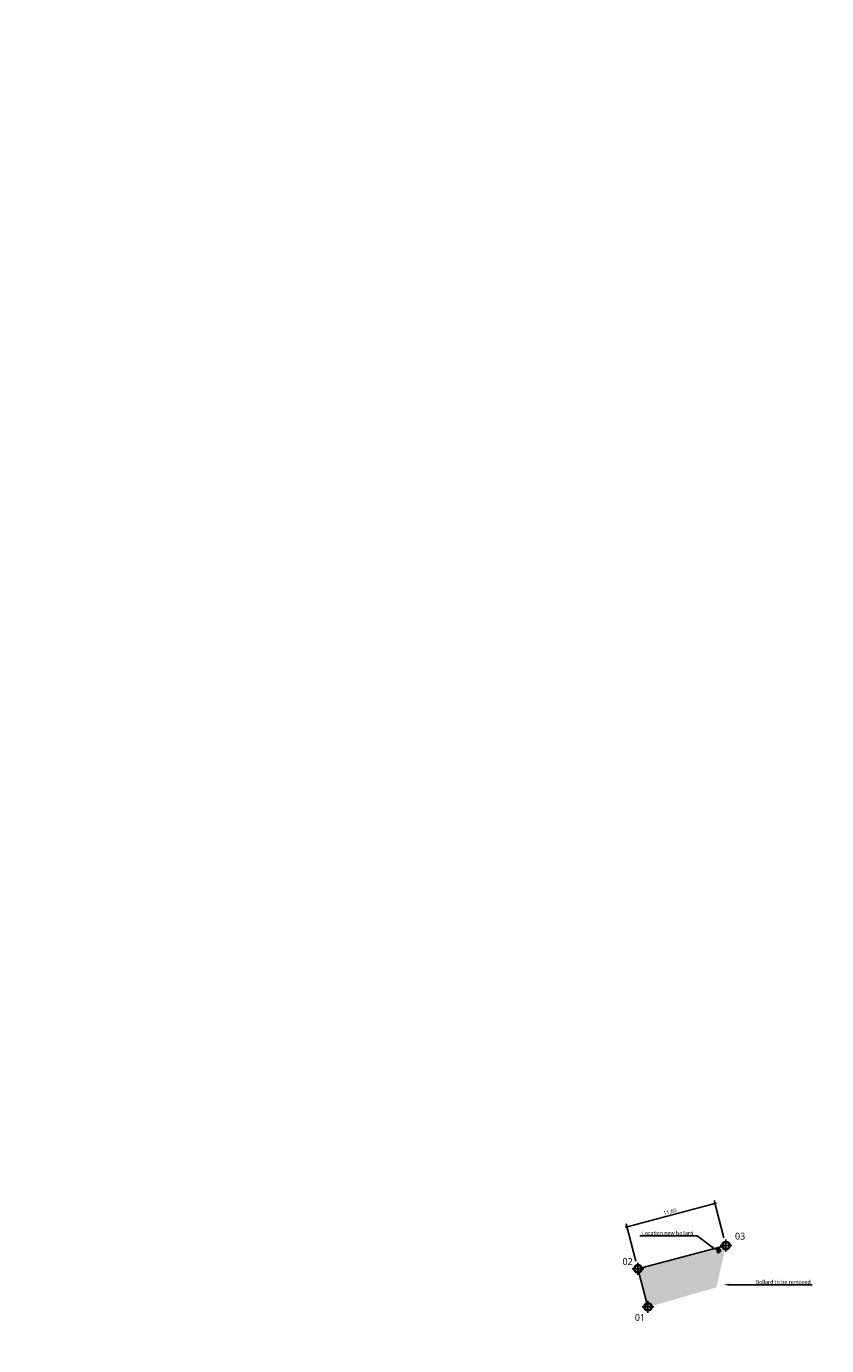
# Model space of a CAD drawing. Header units: metres. Extents: x 2831 to 3571, y -417 to -22.
# Tile 2 of 5: x 3201 to 3302, y -261 to -94. Entities that reach past the tile are written whole.
import ezdxf
from ezdxf import colors
from ezdxf.entities.mleader import LeaderData, LeaderLine
from ezdxf.enums import TextEntityAlignment as Align
from ezdxf.math import Vec2, Vec3

# ---------------------------------------------------------------- set-up
doc = ezdxf.new("R2010")
doc.units = ezdxf.units.M
for name, color, linetype in [('11 Aerial2$0$water', 147, 'Continuous'), ('19 Roro expansion$0$H000E4-GEN-035', 3, 'Continuous'), ('H000E2-GEN-018', 1, 'Continuous'), ('H000E4-GEN-035', 3, 'Continuous'), ('H000H3-TEXT-025', 7, 'Continuous'), ('H000S3-DIM-025', 1, 'Continuous')]:
    doc.layers.add(name, color=color, linetype=linetype)
doc.layers.add('19 Roro expansion$0$H000BU-HATCH-1500', color=70, linetype='Continuous', transparency=0.6)
doc.styles.add('ISO', font='segoeui.ttf')
doc.styles.add('WB_SE', font='segoeui.ttf')
doc.dimstyles.new('WB-M200', dxfattribs={"dimscale": 0.2, "dimtxt": 2.5, "dimasz": 1, "dimexe": 2, "dimexo": 5, "dimgap": 1, "dimtad": 1, "dimzin": 0, "dimdsep": 46, "dimtxsty": 'WB_SE', "dimblk1": 'dimdot', "dimblk2": 'dimdot', "dimsah": 1, "dimcen": 0, "dimdle": 2, "dimclrd": 256, "dimclre": 256, "dimclrt": 256, "dimadec": 0, "dimazin": 0, "dimtp": 1, "dimtfac": 1, "dimtix": 1, "dimtmove": 0, "dimatfit": 3, "dimldrblk": 'dimpijl', "dimfxl": 2, "dimtolj": 1, "dimtzin": 1, "dimlwd": -1, "dimlwe": -1, "dimarcsym": 0})

# ---------------------------------------------------------------- blocks, each defined once
blk = doc.blocks.new('points')
h = blk.add_hatch(color=0)
h.dxf.hatch_style = 1
edge = h.paths.add_edge_path(flags=17)
edge.add_arc((0, 0), 1.14, 0, 360)
edge = h.paths.add_edge_path()
edge.add_arc((0, 0), 1.5, 0, 360)
at = {"color": 0}
for p, q in [((2.15, 0), (-2.15, 0)), ((0, -2.15), (0, 2.15))]:
    blk.add_line(p, q, dxfattribs=at)
for radius in [1.5, 1.14]:
    blk.add_circle((0, 0), radius, dxfattribs=at)
at = {"color": 0, "style": 'ISO'}
blk.add_attdef('Point', text='', height=2.5, dxfattribs=at).set_placement((-6, 3.19), align=Align.MIDDLE)
blk = doc.blocks.new('19 Roro expansion')
at = {"layer": '19 Roro expansion$0$H000BU-HATCH-1500'}
h = blk.add_hatch(color=256, dxfattribs=at)
h.dxf.hatch_style = 1
h.paths.add_polyline_path([(3289.62, -248.66), (3279.87, -251.23), (3281.15, -256.07), (3288.4, -253.98)])
h = blk.add_hatch(color=256, dxfattribs=at)
h.dxf.hatch_style = 1
h.paths.add_polyline_path([(3278.42, -251.62), (3279.7, -256.45), (3281.15, -256.07), (3279.87, -251.23)])
at = {"layer": '19 Roro expansion$0$H000E4-GEN-035', "extrusion": (-0.001132, 0.004285, -0.99999), "elevation": -1.93}
blk.add_lwpolyline([(-3279.7, -256.44), (-3278.42, -251.61), (-3289.62, -248.65)], dxfattribs=at)
blk = doc.blocks.new('bollard')
at = {"color": 0}
for p, q in [((0.25, 0), (-0.25, 0)), ((-0.32, -0.07), (-0.32, -0.22)), ((-0.28, -0.05), (-0.25, -0.04)), ((-0.28, -0.09), (-0.28, -0.05)), ((-0.25, -0.1), (-0.28, -0.09)), ((-0.25, -0.04), (-0.22, -0.05)), ((-0.22, -0.09), (-0.25, -0.1)), ((-0.24, -0.33), (-0.22, -0.31)), ((-0.24, -0.35), (-0.24, -0.33)), ((-0.22, -0.05), (-0.22, -0.09)), ((-0.22, -0.31), (-0.21, -0.31)), ((-0.16, -0.48), (-0.15, -0.48)), ((-0.13, -0.48), (-0.15, -0.48)), ((-0.13, -0.48), (0.13, -0.48)), ((-0.03, -0.49), (-0.03, -0.48)), ((0, -0.5), (-0.03, -0.49)), ((0.03, -0.49), (0, -0.5)), ((0.03, -0.48), (0.03, -0.49)), ((0.15, -0.48), (0.13, -0.48)), ((0.15, -0.48), (0.16, -0.48)), ((0.21, -0.31), (0.22, -0.31)), ((0.22, -0.05), (0.25, -0.04)), ((0.22, -0.09), (0.22, -0.05)), ((0.25, -0.1), (0.22, -0.09)), ((0.22, -0.31), (0.24, -0.33)), ((0.24, -0.33), (0.24, -0.35)), ((0.25, -0.04), (0.28, -0.05)), ((0.28, -0.09), (0.25, -0.1)), ((0.25, -0.4), (0.25, -0.37)), ((0.28, -0.05), (0.28, -0.09)), ((0.32, -0.22), (0.32, -0.07))]:
    blk.add_line(p, q, dxfattribs=at)
blk.add_lwpolyline([(0.13, -0.23, 0.283792), (0.11, -0.21, 0.012503), (0.11, -0.21)], format="xyb", dxfattribs=at)
for centre, radius in [((-0.25, -0.07), 0.04), ((-0.25, -0.07), 0.0267), ((-0.25, -0.07), 0.018), ((0.25, -0.07), 0.04), ((0.25, -0.07), 0.0267), ((0.25, -0.07), 0.018)]:
    blk.add_circle(centre, radius, dxfattribs=at)
for centre, radius, start, end in [((-0.25, -0.07), 0.07, 90, 180), ((0, -0.22), 0.32, 180, 223.9476), ((-0.22, -0.35), 0.04, 70.9621, 217.11), ((-0.16, -0.39), 0.09, 109.3978, 160.8417), ((-0.16, -0.39), 0.09, 199.1583, 270), ((-0.22, -0.35), 0.0267, 96.3722, 191.6999), ((0, -0.22), 0.32, 228.1612, 311.8388), ((-0.22, -0.22), 0.09, 289.3978, 332.1594), ((-0.11, -0.23), 0.025, 105.5595, 171.7989), ((0, -0.47), 0.04, 188.6269, 351.3731), ((0, -0.47), 0.0267, 192.9784, 347.0216), ((0, -0.47), 0.018, 199.4712, 340.5288), ((0.22, -0.22), 0.09, 207.8406, 250.6022), ((0.16, -0.39), 0.09, 270, 348.6396), ((0.16, -0.39), 0.09, 19.1583, 70.6022), ((0.22, -0.35), 0.04, 0, 109.0379), ((0.22, -0.35), 0.0267, 348.3001, 83.6278), ((0, -0.22), 0.32, 316.0524, 0), ((0.25, -0.07), 0.07, 0, 90), ((0.22, -0.35), 0.04, 322.868, 0), ((0.22, -0.37), 0.025, 0, 11.3604), ((0.22, -0.4), 0.025, 353.9093, 0)]:
    blk.add_arc(centre, radius, start, end, dxfattribs=at)
blk.add_arc((0, -0.24), 0.108, 21.9014, 158.0986)
for centre, start_param, end_param in [((-0.03, -0.28), -1.348654, -0.076778), ((0.03, -0.28), 0.076778, 1.348654)]:
    blk.add_ellipse(centre, major_axis=(0, -0.064), ratio=0.96, start_param=start_param, end_param=end_param, dxfattribs=at)
for points, knots in [([(-0.25, -0.36), (-0.25, -0.36), (-0.25, -0.36), (-0.25, -0.36), (-0.25, -0.36), (-0.25, -0.36), (-0.25, -0.37), (-0.25, -0.37), (-0.25, -0.37), (-0.25, -0.38), (-0.25, -0.38), (-0.25, -0.38), (-0.25, -0.38), (-0.25, -0.38), (-0.25, -0.38), (-0.25, -0.38), (-0.25, -0.39), (-0.25, -0.39)], [0, 0, 0, 0, 2.387383, 2.387383, 4.774766, 4.774766, 8.996482, 8.996482, 12.80727, 12.80727, 17.333506, 17.333506, 19.746533, 19.746533, 20.953047, 20.953047, 22.159561, 22.159561, 22.159561, 22.159561]), ([(-0.25, -0.39), (-0.25, -0.39), (-0.25, -0.39), (-0.25, -0.39), (-0.25, -0.39), (-0.25, -0.39), (-0.25, -0.39), (-0.25, -0.39), (-0.25, -0.4), (-0.25, -0.4), (-0.25, -0.4), (-0.25, -0.41), (-0.25, -0.41), (-0.25, -0.41), (-0.25, -0.41), (-0.25, -0.41), (-0.25, -0.41), (-0.25, -0.42)], [-0.010277, -0.010277, -0.010277, -0.010277, 1.196237, 1.196237, 2.402751, 2.402751, 4.81578, 4.81578, 9.342021, 9.342021, 13.152811, 13.152811, 17.374529, 17.374529, 19.761912, 19.761912, 22.149295, 22.149295, 22.149295, 22.149295]), ([(-0.13, -0.24), (-0.13, -0.24), (-0.13, -0.24), (-0.14, -0.25), (-0.14, -0.25), (-0.14, -0.25), (-0.14, -0.25), (-0.14, -0.25), (-0.14, -0.25), (-0.14, -0.25), (-0.14, -0.26), (-0.14, -0.26), (-0.14, -0.26), (-0.14, -0.26)], [0, 0, 0, 0, 3.980052, 3.980052, 9.490517, 9.490517, 11.986511, 11.986511, 17.146952, 17.146952, 20.04594, 20.04594, 22.944928, 22.944928, 22.944928, 22.944928]), ([(-0.13, -0.23), (-0.13, -0.23), (-0.13, -0.23), (-0.13, -0.23), (-0.13, -0.24), (-0.13, -0.24), (-0.13, -0.24), (-0.13, -0.24)], [25.677135, 25.677135, 25.677135, 25.677135, 35.847743, 35.847743, 49.522721, 49.522721, 63.197699, 63.197699, 63.197699, 63.197699]), ([(-0.11, -0.21), (-0.11, -0.21), (-0.11, -0.21), (-0.11, -0.21), (-0.11, -0.21), (-0.11, -0.21), (-0.11, -0.2), (-0.1, -0.2), (-0.1, -0.2), (-0.1, -0.2), (-0.1, -0.2), (-0.1, -0.2)], [1.6962976, 1.6962976, 1.6962976, 1.6962976, 1.7537659, 1.7537659, 1.8112342, 1.8112342, 1.8687025, 1.8687025, 1.9261708, 1.9261708, 1.9836391, 1.9836391, 1.9836391, 1.9836391]), ([(-0.1, -0.2), (-0.1, -0.2), (-0.1, -0.2), (-0.1, -0.2), (-0.1, -0.2), (-0.1, -0.2)], [64.187547, 64.187547, 64.187547, 64.187547, 73.179227, 73.179227, 73.198729, 73.198729, 73.198729, 73.198729]), ([(-0.09, -0.3), (-0.09, -0.29), (-0.09, -0.29), (-0.09, -0.29), (-0.09, -0.29), (-0.1, -0.28), (-0.1, -0.28), (-0.1, -0.28), (-0.1, -0.28), (-0.1, -0.28)], [0, 0, 0, 0, 10.291491, 10.291491, 11.660202, 11.660202, 20.361426, 20.361426, 20.376048, 20.376048, 20.376048, 20.376048]), ([(-0.04, -0.35), (-0.04, -0.35), (-0.03, -0.35), (-0.03, -0.35), (-0.03, -0.35), (-0.02, -0.35)], [138.217939, 138.217939, 138.217939, 138.217939, 142.131765, 142.131765, 150.292964, 150.292964, 150.292964, 150.292964]), ([(-0.02, -0.35), (-0.02, -0.35), (-0.02, -0.35), (-0.01, -0.35), (-0.01, -0.35), (-0.01, -0.35)], [0, 0, 0, 0, 7.948639, 7.948639, 14.063981, 14.063981, 14.063981, 14.063981]), ([(-0.01, -0.35), (-0.01, -0.35), (-0.01, -0.35), (-0.01, -0.35), (0, -0.35), (0, -0.35), (0, -0.35), (0, -0.35), (0, -0.35), (0, -0.35), (0.01, -0.35), (0.01, -0.35), (0.01, -0.35), (0.01, -0.35)], [18.023704, 18.023704, 18.023704, 18.023704, 20.770975, 20.770975, 24.232805, 24.232805, 27.694634, 27.694634, 31.156463, 31.156463, 34.618292, 34.618292, 37.365564, 37.365564, 37.365564, 37.365564]), ([(0.01, -0.35), (0.01, -0.35), (0.01, -0.35), (0.02, -0.35), (0.02, -0.35), (0.02, -0.35)], [0, 0, 0, 0, 5.360732, 5.360732, 14.046292, 14.046292, 14.046292, 14.046292]), ([(0.02, -0.35), (0.03, -0.35), (0.03, -0.35), (0.03, -0.35), (0.04, -0.35), (0.04, -0.35)], [196.92062, 196.92062, 196.92062, 196.92062, 205.081818, 205.081818, 208.995645, 208.995645, 208.995645, 208.995645]), ([(0.1, -0.28), (0.1, -0.28), (0.1, -0.28), (0.1, -0.28), (0.1, -0.28), (0.09, -0.29), (0.09, -0.29), (0.09, -0.3)], [-0.014561, -0.014561, -0.014561, -0.014561, 0, 0, 10.955582, 10.955582, 20.40114, 20.40114, 20.40114, 20.40114]), ([(0.1, -0.2), (0.1, -0.2), (0.1, -0.2), (0.1, -0.2), (0.1, -0.2), (0.1, -0.2)], [-0.019501, -0.019501, -0.019501, -0.019501, 0, 0, 8.991941, 8.991941, 8.991941, 8.991941]), ([(0.11, -0.21), (0.11, -0.21), (0.11, -0.21), (0.11, -0.21), (0.11, -0.21), (0.11, -0.21), (0.11, -0.2), (0.1, -0.2), (0.1, -0.2), (0.1, -0.2), (0.1, -0.2), (0.1, -0.2)], [1.6962976, 1.6962976, 1.6962976, 1.6962976, 1.7537659, 1.7537659, 1.8112342, 1.8112342, 1.8687025, 1.8687025, 1.9261708, 1.9261708, 1.9836391, 1.9836391, 1.9836391, 1.9836391]), ([(0.13, -0.24), (0.13, -0.24), (0.13, -0.24), (0.13, -0.24), (0.13, -0.23), (0.13, -0.23), (0.13, -0.23), (0.13, -0.23), (0.13, -0.23), (0.13, -0.23)], [0, 0, 0, 0, 11.897127, 11.897127, 23.794254, 23.794254, 33.30962, 33.30962, 37.520564, 37.520564, 37.520564, 37.520564]), ([(0.14, -0.26), (0.14, -0.26), (0.14, -0.26), (0.14, -0.25), (0.14, -0.25), (0.14, -0.25), (0.14, -0.25), (0.14, -0.25), (0.14, -0.25), (0.13, -0.25), (0.13, -0.24), (0.13, -0.24), (0.13, -0.24), (0.13, -0.24)], [0, 0, 0, 0, 4.53861, 4.53861, 9.077213, 9.077213, 12.513809, 12.513809, 17.440964, 17.440964, 21.587441, 21.587441, 22.944928, 22.944928, 22.944928, 22.944928]), ([(0.24, -0.4), (0.24, -0.4), (0.24, -0.4), (0.24, -0.4), (0.25, -0.4), (0.25, -0.4), (0.25, -0.4), (0.25, -0.4), (0.25, -0.4), (0.25, -0.4)], [-17.98393, -17.98393, -17.98393, -17.98393, -15.422104, -15.422104, -10.04299, -10.04299, -5.011881, -5.011881, -1.997675, -1.997675, -1.997675, -1.997675]), ([(0.25, -0.37), (0.25, -0.37), (0.25, -0.36), (0.25, -0.36), (0.25, -0.36), (0.25, -0.36), (0.25, -0.36), (0.25, -0.36)], [13.264859, 13.264859, 13.264859, 13.264859, 17.434343, 17.434343, 19.821726, 19.821726, 22.209109, 22.209109, 22.209109, 22.209109]), ([(0.25, -0.4), (0.25, -0.4), (0.25, -0.4), (0.25, -0.4), (0.25, -0.4), (0.25, -0.4)], [-2.950107, -2.950107, -2.950107, -2.950107, 0, 0, 0.010308, 0.010308, 0.010308, 0.010308])]:
    blk.add_open_spline(points, degree=3, knots=knots, dxfattribs=at)
blk = doc.blocks.new('dimdot')
blk.add_line((-1, 0), (1, 0))
at = {"const_width": 0.5}
blk.add_lwpolyline([(-0.25, 0, 1), (0.25, 0, 1)], format="xyb", close=True, dxfattribs=at)
blk.add_lwpolyline([(0, -2), (0, 2)])
blk = doc.blocks.new('*D11')
at = {"layer": 'H000S3-DIM-025', "transparency": 16777216}
for p, q in [((3289.36, -247.69), (3288.11, -242.93)), ((3277.2, -246.23), (3288.02, -243.37)), ((3278.16, -250.65), (3276.91, -245.89))]:
    blk.add_line(p, q, dxfattribs=at)
at = {"layer": 'H000S3-DIM-025', "transparency": 16777216, "xscale": 0.2, "yscale": 0.2, "zscale": 0.2}
for p, rotation in [((3288.21, -243.32), 14.80029114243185), ((3277.01, -246.28), 194.8002911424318)]:
    blk.add_blockref('dimdot', p, dxfattribs=dict(at, rotation=rotation))
at = {"layer": 'H000S3-DIM-025', "transparency": 16777216, "insert": (3282.49, -244.36), "char_height": 0.5, "attachment_point": 5, "rotation": 14.8003, "style": 'WB_SE', "bg_fill": 3, "box_fill_scale": 1.1, "bg_fill_color": 256, "bg_fill_true_color": 13158600, "bg_fill_transparency": 0}
blk.add_mtext('\\A1;11.60', dxfattribs=at)
blk = doc.blocks.new('dimpijl')
at = {"linetype": 'Continuous'}
blk.add_hatch(color=256, dxfattribs=at).paths.add_polyline_path([(0, 0), (-3.5, 0.58), (-3.5, -0.58)])
for p, q in [((-3.5, 0.58), (0, 0)), ((-3.5, 0.58), (-3.5, -0.58)), ((0, 0), (-3.5, -0.58))]:
    blk.add_line(p, q, dxfattribs=at)
blk = doc.blocks.new('11 Aerial2')
at = {"layer": '11 Aerial2$0$water', "extrusion": (0.038105, -0.020107, 0.999071)}
h = blk.add_hatch(color=256, dxfattribs=at)
h.dxf.hatch_style = 1
h.paths.add_polyline_path([(1285.24, -2645.72), (1271.69, -2658.43), (1249.41, -2714.03), (1230.91, -3003.37), (1331.67, -3167.85), (1334.5, -3167.3), (1334.93, -3166.85), (1336.3, -3166.13), (1339.73, -3170.39), (1344.94, -3186.08), (1381.08, -3305.86), (1299.14, -3347.96), (952.4, -2697.44), (1238.21, -2545.09)])

msp = doc.modelspace()

# ---------------------------------------------------------------- block references
msp.add_blockref('11 Aerial2', (0, 0))
at = {"layer": 'H000E2-GEN-018', "xscale": 0.8, "yscale": 0.8, "zscale": 0.8, "rotation": 103.6079760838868}
msp.add_blockref('bollard', (3288.492, -249.335), dxfattribs=at)
at = {"layer": 'H000E4-GEN-035'}
msp.add_blockref('19 Roro expansion', (0, 0), dxfattribs=at)
at = {"layer": 'H000H3-TEXT-025', "color": 10}
ref = msp.add_blockref('points', (3289.62, -248.656, -2.859), dxfattribs=dict(at, xscale=0.35, yscale=0.35, zscale=0.35))
ref.add_attrib('Point', '03', dxfattribs={"layer": '0', "color": 0, "height": 0.875, "style": 'ISO'}).set_placement((3291.417, -247.46, -2.859), align=Align.MIDDLE)
ref = msp.add_blockref('points', (3278.42, -251.615, -2.859), dxfattribs=dict(at, xscale=0.35, yscale=0.35, zscale=0.35))
ref.add_attrib('Point', '02', dxfattribs={"layer": '0', "color": 0, "height": 0.875, "style": 'ISO'}).set_placement((3277.11, -250.687, -2.859), align=Align.MIDDLE)
ref = msp.add_blockref('points', (3279.697, -256.449, -2.882), dxfattribs=dict(at, xscale=0.35, yscale=0.35, zscale=0.35))
ref.add_attrib('Point', '01', dxfattribs={"layer": '0', "color": 0, "height": 0.875, "style": 'ISO'}).set_placement((3278.68, -257.805, -2.882), align=Align.MIDDLE)

# ---------------------------------------------------------------- leaders
at = {"layer": 'H000H3-TEXT-025'}
ml = msp.add_multileader_mtext('Standard', dxfattribs=at)
ml.set_content('Bollard to be removed', color=256, style='WB_SE')
ml.set_leader_properties(color=256, linetype='ByLayer', lineweight=-1)
ml.build(insert=Vec2(0, 0))
ml.multileader.update_dxf_attribs({"text_left_attachment_type": 6, "text_right_attachment_type": 6, "dogleg_length": 0.36, "arrow_head_size": 0.8, "scale": 0.2})
ctx = ml.context
ctx.base_point, ctx.scale, ctx.char_height, ctx.arrow_head_size, ctx.landing_gap_size, ctx.plane_origin = Vec3(3293.012, -253.641), 0.2, 0.5, 0.8, 0.4, Vec3(3289.273, -253.641)
ctx.left_attachment, ctx.right_attachment = 6, 6
notes = []
notes.append((ctx, [(0, (1, 1, 0), (3292.94, -253.641), (1, 0), 0.072, [(0, [(3289.273, -253.641)], 0, [])])]))
ctx.mtext.insert, ctx.mtext.flow_direction = Vec3(3293.412, -253.041), 5
for ctx, leaders in notes:
    for number, flags, end, landing, length, lines in leaders:
        leader = LeaderData()
        leader.index, (leader.has_last_leader_line, leader.has_dogleg_vector, leader.attachment_direction) = number, flags
        leader.last_leader_point, leader.dogleg_vector, leader.dogleg_length = Vec3(end), Vec3(landing), length
        for number, points, colour, breaks in lines:
            line = LeaderLine()
            line.index, line.vertices, line.color, line.breaks = number, Vec3.list(points), colors.encode_raw_color(colour), breaks
            leader.lines.append(line)
        ctx.leaders.append(leader)

# ---------------------------------------------------------------- next in the draw order: leaders
ml = msp.add_multileader_mtext('Standard', dxfattribs=at)
ml.set_content('Location new bollard', color=256, style='WB_SE')
ml.set_leader_properties(color=256, linetype='ByLayer', lineweight=-1)
ml.build(insert=Vec2(0, 0))
ml.multileader.update_dxf_attribs({"text_left_attachment_type": 6, "text_right_attachment_type": 6, "dogleg_length": 0.36, "arrow_head_size": 0.8, "scale": 0.2})
ctx = ml.context
ctx.base_point, ctx.scale, ctx.char_height, ctx.arrow_head_size, ctx.landing_gap_size, ctx.plane_origin = Vec3(3278.616, -247.431), 0.2, 0.5, 0.8, 0.4, Vec3(3276.961, -248.401)
ctx.left_attachment, ctx.right_attachment, ctx.text_align_type = 6, 6, 2
notes = []
notes.append((ctx, [(1, (1, 1, 0), (3285.95, -247.431), (-1, 0), 0.072, [(0, [(3288.447, -249.291)], 0, [])])]))
ctx.mtext.insert, ctx.mtext.alignment, ctx.mtext.flow_direction = Vec3(3285.478, -246.831), 3, 5
ctx.mtext.has_bg_fill, ctx.mtext.bg_color, ctx.mtext.bg_scale_factor, ctx.mtext.bg_transparency, ctx.mtext.use_window_bg_color = 1, -1027028792, 1.5, 0, 1
for ctx, leaders in notes:
    for number, flags, end, landing, length, lines in leaders:
        leader = LeaderData()
        leader.index, (leader.has_last_leader_line, leader.has_dogleg_vector, leader.attachment_direction) = number, flags
        leader.last_leader_point, leader.dogleg_vector, leader.dogleg_length = Vec3(end), Vec3(landing), length
        for number, points, colour, breaks in lines:
            line = LeaderLine()
            line.index, line.vertices, line.color, line.breaks = number, Vec3.list(points), colors.encode_raw_color(colour), breaks
            leader.lines.append(line)
        ctx.leaders.append(leader)

# ---------------------------------------------------------------- next in the draw order: dimensions: what is measured, and where the dimension line sits
at = {"layer": 'H000S3-DIM-025'}
dim = msp.add_aligned_dim(p1=(3278.42, -251.615), p2=(3289.62, -248.656), distance=5.518, dimstyle='WB-M200', override={"dimrnd": 0.1, "dimpost": '<>', "dimtfill": 1}, dxfattribs=at)
dim.commit()
dim.dimension.update_dxf_attribs({"geometry": '*D11', "text_midpoint": (3282.492, -244.356)})

doc.saveas('drawing.dxf')
